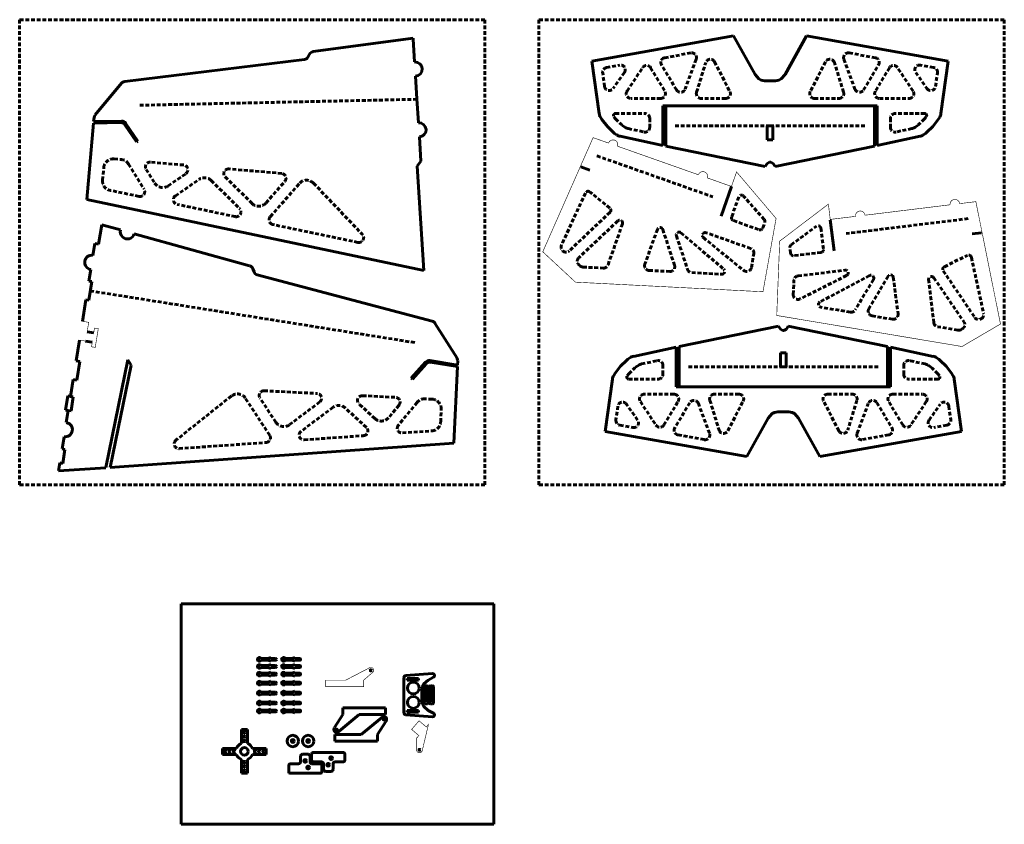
# Model space of a CAD drawing. Header units: millimetres. Extents: x 0 to 2676, y 135 to 1648.
# Tile 4 of 4: x 1639 to 2676, y 801 to 1648. Entities that reach past the tile are written whole.
import ezdxf

# ---------------------------------------------------------------- set-up
doc = ezdxf.new("R2010")
doc.units = ezdxf.units.MM
for name, pattern in [('K5LT32769', [6, 4, -2]), ('K5LT32770', [0]), ('K5LT32772', [0])]:
    doc.linetypes.add(name, pattern=pattern)
doc.layers.add('Системный слой', color=7, linetype='Continuous')

# ---------------------------------------------------------------- blocks, each defined once
blk = doc.blocks.new('U3')
at = {"color": 5, "linetype": 'K5LT32769', "lineweight": 60, "true_color": 0x0000ff}
for p, q in [((2128.9, 1648.4), (1638.9, 1648.4)), ((1638.9, 1648.4), (1638.9, 1158.4)), ((2128.9, 1158.4), (2128.9, 1648.4)), ((1638.9, 1158.4), (2128.9, 1158.4))]:
    blk.add_line(p, q, dxfattribs=at)
blk = doc.blocks.new('U4')
at = {"color": 5, "linetype": 'K5LT32769', "lineweight": 60, "true_color": 0x0000ff}
for p, q in [((2675.8, 1648.4), (2185.8, 1648.4)), ((2185.8, 1648.4), (2185.8, 1158.4)), ((2675.8, 1158.4), (2675.8, 1648.4)), ((2185.8, 1158.4), (2675.8, 1158.4))]:
    blk.add_line(p, q, dxfattribs=at)
blk = doc.blocks.new('U5')
at = {"color": 5, "linetype": 'K5LT32770', "lineweight": 60, "true_color": 0x0000ff}
for p, q in [((1809.1, 1033.3), (2138.1, 1033.3)), ((1809.1, 801), (1809.1, 1033.3)), ((2138.1, 1033.3), (2138.1, 801)), ((2138.1, 801), (1809.1, 801))]:
    blk.add_line(p, q, dxfattribs=at)
blk = doc.blocks.new('U12')
at = {"color": 5, "linetype": 'K5LT32770', "lineweight": 60, "true_color": 0x0000ff}
for p, q in [((1725.3, 1432.5), (1722.1, 1412.1)), ((1725.3, 1432.5), (1745.2, 1427)), ((1759.6, 1423), (1881.1, 1389.2)), ((1716.1, 1400.2), (1718.1, 1412.7)), ((1722.1, 1412.1), (1718.1, 1412.7)), ((1711.8, 1373.2), (1713.8, 1385.4)), ((1884.5, 1386.1), (1885.7, 1382.8)), ((1889.1, 1379.7), (2073.4, 1331)), ((1714.8, 1372.7), (1711.6, 1352.9)), ((1711.8, 1373.2), (1714.8, 1372.7)), ((1705, 1330.7), (1708.7, 1353.4)), ((1711.6, 1352.9), (1708.7, 1353.4)), ((2076.3, 1328.8), (2099.5, 1291.8)), ((1716.9, 1318.7), (1710, 1319.8)), ((1698.4, 1289.1), (1701.9, 1311)), ((1708.4, 1309.9), (1715.4, 1308.8)), ((1702.4, 1288.5), (1698.4, 1289.1)), ((1699.2, 1268.7), (1702.4, 1288.5)), ((1752.8, 1290.2), (1729.8, 1176.9)), ((1756.2, 1284.6), (1752.8, 1290.2)), ((2051.3, 1270.7), (2066.4, 1287.8)), ((2052.5, 1269.7), (2066.9, 1285.9)), ((2070.9, 1289.4), (2100, 1284.7)), ((2071.5, 1287.6), (2099.9, 1283)), ((2100.2, 1288.9), (2100, 1284.7)), ((1734.3, 1176.9), (1756.2, 1284.6)), ((2099.9, 1283), (2096.1, 1202.3)), ((1692.4, 1251.6), (1695.3, 1269.3)), ((1695.3, 1269.3), (1699.2, 1268.7)), ((1687.1, 1237.3), (1689.5, 1252.1)), ((1689.5, 1252.1), (1692.4, 1251.6)), ((1695.4, 1251.2), (1692.4, 1251.6)), ((1693, 1236.4), (1695.4, 1251.2)), ((1690.1, 1236.8), (1687.1, 1237.3)), ((1688, 1224), (1690.1, 1236.8)), ((1690.1, 1236.8), (1693, 1236.4)), ((1683.6, 1196.4), (1685.7, 1209.1)), ((1686.6, 1195.9), (1683.6, 1196.4)), ((1684.2, 1181.1), (1686.6, 1195.9)), ((2096.1, 1202.3), (1734.3, 1176.9)), ((1679.9, 1173.1), (1681.3, 1181.6)), ((1729.7, 1176.6), (1679.9, 1173.1)), ((1681.3, 1181.6), (1684.2, 1181.1))]:
    blk.add_line(p, q, dxfattribs=at)
at = {"color": 5, "linetype": 'K5LT32769', "lineweight": 60, "true_color": 0x0000ff}
for p, q in [((1713.2, 1362.8), (2055.9, 1308.2)), ((2052.5, 1269.7), (2051.3, 1270.7)), ((1896.4, 1257.6), (1952.1, 1254.8)), ((1861.9, 1252.1), (1803.5, 1205.6)), ((1902.2, 1210.8), (1876.5, 1249.8)), ((1908.7, 1224.4), (1892, 1249.9)), ((1954.9, 1245.8), (1923.1, 1221.9)), ((2000, 1252.4), (2034.7, 1250.7)), ((2057.5, 1245.4), (2037.8, 1221.3)), ((2073.4, 1248.7), (2065.8, 1249.1)), ((1969, 1240.2), (1935.2, 1214.9)), ((2004.1, 1219), (1981.7, 1239.5)), ((2013.1, 1228.3), (1996.3, 1243.7)), ((2038.4, 1242.5), (2027.6, 1229.3)), ((2082.3, 1224.8), (2082.9, 1238.2)), ((2042, 1213.2), (2073, 1215.3)), ((1806.9, 1196.7), (1898.3, 1203.1)), ((1938.6, 1205.9), (2001.1, 1210.3))]:
    blk.add_line(p, q, dxfattribs=at)
at = {"color": 5, "linetype": 'K5LT32772', "true_color": 0x0000ff, "const_width": 0.6}
for points in [[(1705, 1330.7), (1711, 1329.8)], [(1711, 1329.8), (1711.6, 1329.7), (1710, 1319.8)], [(1716.9, 1318.7), (1717.7, 1323.6), (1721.7, 1323), (1718.5, 1303.3), (1714.6, 1303.9), (1715.4, 1308.8)], [(1708.4, 1309.9), (1701.9, 1311)]]:
    blk.add_lwpolyline(points, dxfattribs=at)
at = {"color": 5, "linetype": 'K5LT32770', "lineweight": 60, "true_color": 0x0000ff}
for centre, radius, start, end in [((1752.4, 1425), 7.5, 164.4585, 344.4585), ((1714.9, 1392.8), 7.5, 80.9466, 260.9466), ((1879.8, 1384.4), 5, 20.0012, 74.4585), ((1890.4, 1384.5), 5, 200.0012, 255.2025), ((2072.1, 1326.2), 5, 32.0014, 75.2025), ((2070.2, 1284.4), 5, 80.9466, 138.3726), ((2070.7, 1282.6), 5, 80.9466, 138.3726), ((2095.2, 1289.2), 5, 357.2868, 32.0014), ((1686.9, 1216.6), 7.5, 260.9466, 80.9466)]:
    blk.add_arc(centre, radius, start, end, dxfattribs=at)
at = {"color": 5, "linetype": 'K5LT32769', "lineweight": 60, "true_color": 0x0000ff}
for centre, radius, start, end in [((1896.1, 1252.6), 5, 87.1222, 213.3657), ((1951.9, 1249.8), 5, 306.8852, 87.1222), ((1868.2, 1244.3), 10, 33.3657, 128.5276), ((1999.7, 1247.4), 5, 87.1222, 227.3593), ((2034.5, 1245.7), 5, 320.6725, 87.1222), ((2065.3, 1239.1), 10, 87.1222, 140.6725), ((2072.9, 1238.7), 10, 357.2868, 87.1222), ((1975, 1232.2), 10, 47.3593, 126.8852), ((1917.1, 1229.9), 10, 213.3657, 306.8852), ((2019.8, 1235.7), 10, 227.3593, 320.6725), ((2072.3, 1225.3), 10, 274.0159, 357.2868), ((1938.2, 1210.9), 5, 126.8852, 274.0159), ((2000.7, 1215.3), 5, 274.0159, 47.3593), ((2041.6, 1218.1), 5, 140.6725, 274.0159), ((1806.6, 1201.6), 5, 128.5276, 274.0159), ((1898, 1208.1), 5, 274.0159, 33.3657)]:
    blk.add_arc(centre, radius, start, end, dxfattribs=at)
blk = doc.blocks.new('U13')
at = {"color": 5, "linetype": 'K5LT32770', "lineweight": 60, "true_color": 0x0000ff}
for p, q in [((2053.2, 1629), (1947.9, 1614.8)), ((2053.2, 1629), (2053.3, 1627.8)), ((2053.3, 1627.8), (2054.8, 1603.9)), ((1944.2, 1612.2), (1942.5, 1609.1)), ((1938.7, 1606.4), (1749.5, 1583.3)), ((2055.8, 1588.9), (2057.3, 1565)), ((1746.3, 1581.5), (1718.4, 1548.1)), ((2057.3, 1565), (2058.9, 1539.8)), ((1717.2, 1545.3), (1716.8, 1541.1)), ((1716.7, 1539.4), (1709.5, 1458.9)), ((1745.5, 1540), (1716.7, 1539.4)), ((1746.3, 1541.7), (1716.8, 1541.1)), ((1761.9, 1519.7), (1749.8, 1537.8)), ((1763.2, 1520.5), (1750.5, 1539.5)), ((2059.9, 1524.9), (2061.5, 1499.3)), ((1761.9, 1519.7), (1763.2, 1520.5)), ((2057.4, 1494.1), (2061.5, 1499.3)), ((2064.5, 1384.4), (2057.4, 1494.1)), ((1709.5, 1458.9), (2064.5, 1384.4))]:
    blk.add_line(p, q, dxfattribs=at)
at = {"color": 5, "linetype": 'K5LT32769', "lineweight": 60, "true_color": 0x0000ff}
for p, q in [((2057.3, 1564.6), (1763.8, 1558.3)), ((1738.3, 1501.8), (1745.9, 1501.1)), ((1753.6, 1496.4), (1769.9, 1469.8)), ((1811.5, 1495.4), (1776.9, 1498.4)), ((1726.3, 1479.3), (1727.5, 1492.7)), ((1772.2, 1490.8), (1781.1, 1476.3)), ((1795.3, 1473.4), (1814, 1486.3)), ((1914.9, 1486.5), (1859.3, 1491.3)), ((1802.9, 1462.9), (1827.9, 1480.2)), ((1840.6, 1479.1), (1870.6, 1449.5)), ((1855.3, 1482.8), (1883.6, 1454.8)), ((1898.2, 1455.3), (1918.2, 1478.2)), ((1902.8, 1440.9), (1933.5, 1476)), ((1948.3, 1476.3), (1999.8, 1422.3)), ((1764.6, 1462.3), (1734.2, 1468.7)), ((1866, 1441), (1804.7, 1453.9)), ((1995.2, 1413.9), (1905.5, 1432.7))]:
    blk.add_line(p, q, dxfattribs=at)
at = {"color": 5, "linetype": 'K5LT32770', "lineweight": 60, "true_color": 0x0000ff}
for centre, radius, start, end in [((1938.1, 1611.4), 5, 276.9675, 332.1687), ((1948.6, 1609.8), 5, 97.7114, 152.1687), ((2055.3, 1596.4), 7.5, 273.6808, 93.6808), ((1750.1, 1578.3), 5, 96.9675, 140.1685), ((1722.2, 1544.8), 5, 140.1685, 174.8831), ((1745.6, 1535), 5, 33.7974, 91.2233), ((1746.4, 1536.7), 5, 33.7974, 91.2233), ((2059.4, 1532.4), 7.5, 273.6808, 93.6808)]:
    blk.add_arc(centre, radius, start, end, dxfattribs=at)
at = {"color": 5, "linetype": 'K5LT32769', "lineweight": 60, "true_color": 0x0000ff}
for centre, radius, start, end in [((1737.4, 1491.8), 10, 85.0477, 174.8831), ((1745.1, 1491.2), 10, 31.4974, 85.0477), ((1776.4, 1493.5), 5, 85.0477, 211.4974), ((1811.1, 1490.5), 5, 304.8106, 85.0477), ((1858.8, 1486.3), 5, 85.0477, 225.2848), ((1914.4, 1481.5), 5, 318.8042, 85.0477), ((1736.2, 1478.4), 10, 174.8831, 258.154), ((1789.6, 1481.6), 10, 211.4974, 304.8106), ((1833.6, 1472), 10, 45.2848, 124.8106), ((1941, 1469.4), 10, 43.6424, 138.8042), ((1765.6, 1467.2), 5, 258.154, 31.4974), ((1805.7, 1458.8), 5, 124.8106, 258.154), ((1890.6, 1461.9), 10, 225.2848, 318.8042), ((1867, 1445.9), 5, 258.154, 45.2848), ((1906.5, 1437.6), 5, 138.8042, 258.154), ((1996.2, 1418.8), 5, 258.154, 43.6424)]:
    blk.add_arc(centre, radius, start, end, dxfattribs=at)
blk = doc.blocks.new('U22')
at = {"color": 5, "linetype": 'K5LT32770', "lineweight": 60, "true_color": 0x0000ff}
for p, q in [((2390.6, 1631.3), (2241.5, 1604.6)), ((2413.3, 1590.6), (2390.6, 1631.3)), ((2445, 1590.6), (2467.7, 1631.3)), ((2467.7, 1631.3), (2616.8, 1604.6)), ((2241.5, 1604.6), (2249.2, 1549.6)), ((2616.8, 1604.6), (2609.1, 1549.6)), ((2417.3, 1586), (2413.3, 1590.6)), ((2441, 1586), (2445, 1590.6)), ((2419.8, 1584.9), (2417.3, 1586)), ((2423.3, 1584), (2419.8, 1584.9)), ((2429.1, 1584), (2423.3, 1584)), ((2429.1, 1584), (2435, 1584)), ((2435, 1584), (2438.4, 1584.9)), ((2438.4, 1584.9), (2441, 1586)), ((2316.3, 1557.6), (2316.3, 1516)), ((2316.3, 1557.6), (2319.3, 1557.6)), ((2319.3, 1557.6), (2429.1, 1557.6)), ((2319.3, 1557.6), (2319.3, 1515.4)), ((2539, 1557.6), (2429.1, 1557.6)), ((2539, 1557.6), (2539, 1515.4)), ((2539, 1557.6), (2542, 1557.6)), ((2542, 1557.6), (2542, 1516)), ((2250.5, 1545.8), (2252.1, 1543.3)), ((2607.8, 1545.8), (2606.2, 1543.3)), ((2252.1, 1543.3), (2257.8, 1536.1)), ((2257.8, 1536.1), (2264, 1529.9)), ((2426.1, 1536.8), (2426.1, 1521.8)), ((2432.1, 1536.8), (2432.1, 1521.8)), ((2600.5, 1536.1), (2594.2, 1529.9)), ((2606.2, 1543.3), (2600.5, 1536.1)), ((2265.5, 1528.7), (2267.6, 1527.2)), ((2271.2, 1525.6), (2316.3, 1516)), ((2587.1, 1525.6), (2542, 1516)), ((2592.8, 1528.7), (2590.6, 1527.2)), ((2319.3, 1515.4), (2423.9, 1493.9)), ((2429.1, 1521.8), (2426.1, 1521.8)), ((2429.1, 1521.8), (2432.1, 1521.8)), ((2539, 1515.4), (2434.4, 1493.9)), ((2423.9, 1493.9), (2426, 1497)), ((2426, 1497), (2428.5, 1498.5)), ((2428.5, 1498.5), (2429.1, 1498.5)), ((2429.8, 1498.5), (2429.1, 1498.5)), ((2432.3, 1497), (2429.8, 1498.5)), ((2434.4, 1493.9), (2432.3, 1497))]:
    blk.add_line(p, q, dxfattribs=at)
at = {"color": 5, "linetype": 'K5LT32769', "lineweight": 60, "true_color": 0x0000ff}
for p, q in [((2318.2, 1608.4), (2345.8, 1613.4)), ((2540.1, 1608.4), (2512.5, 1613.4)), ((2257, 1598.1), (2270.8, 1600.6)), ((2278.6, 1573.3), (2295, 1598)), ((2303.4, 1597.8), (2318.3, 1573.1)), ((2330.7, 1574.4), (2314.8, 1600.9)), ((2351.4, 1606.7), (2339.7, 1575.3)), ((2351.8, 1572), (2361.4, 1603.3)), ((2370.7, 1604.1), (2386.8, 1572.8)), ((2487.6, 1604.1), (2471.5, 1572.8)), ((2506.5, 1572), (2496.9, 1603.3)), ((2506.9, 1606.7), (2518.6, 1575.3)), ((2527.6, 1574.4), (2543.5, 1600.9)), ((2554.9, 1597.8), (2540, 1573.1)), ((2579.7, 1573.3), (2563.3, 1598)), ((2601.3, 1598.1), (2587.5, 1600.6)), ((2254.9, 1578.1), (2252.9, 1592.5)), ((2275.7, 1592.8), (2263.9, 1575.9)), ((2582.6, 1592.8), (2594.4, 1575.9)), ((2603.4, 1578.1), (2605.4, 1592.5)), ((2314, 1565.5), (2282.7, 1565.5)), ((2382.4, 1565.5), (2356.5, 1565.5)), ((2475.9, 1565.5), (2501.8, 1565.5)), ((2544.3, 1565.5), (2575.6, 1565.5)), ((2264.6, 1546.3), (2266.4, 1544.1)), ((2266.2, 1549.6), (2297.4, 1549.6)), ((2592.1, 1549.6), (2560.9, 1549.6)), ((2593.6, 1546.3), (2591.9, 1544.1)), ((2266.4, 1544.1), (2272.6, 1537.9)), ((2274.1, 1536.7), (2276.2, 1535.2)), ((2302.4, 1544.6), (2302.4, 1535)), ((2429.1, 1536.8), (2329.1, 1536.8)), ((2429.1, 1536.8), (2529.1, 1536.8)), ((2555.9, 1544.6), (2555.9, 1535)), ((2584.2, 1536.7), (2582, 1535.2)), ((2591.9, 1544.1), (2585.6, 1537.9)), ((2279.8, 1533.7), (2296.3, 1530.2)), ((2578.5, 1533.7), (2562, 1530.2))]:
    blk.add_line(p, q, dxfattribs=at)
for centre, radius, start, end in [((2319.1, 1603.5), 5, 100.2318, 211.0181), ((2346.7, 1608.5), 5, 339.6884, 100.2318), ((2511.6, 1608.5), 5, 79.7682, 200.3116), ((2539.2, 1603.5), 5, 328.9819, 79.7682), ((2257.8, 1593.2), 5, 100.2142, 187.8085), ((2271.7, 1595.7), 5, 324.8834, 100.2142), ((2299.2, 1595.3), 5, 30.9433, 146.4028), ((2366.2, 1601.8), 5, 27.3427, 162.8121), ((2492.1, 1601.8), 5, 17.1879, 152.6573), ((2559.1, 1595.3), 5, 33.5972, 149.0567), ((2586.6, 1595.7), 5, 79.7858, 215.1166), ((2600.5, 1593.2), 5, 352.1915, 79.7858), ((2259.8, 1578.8), 5, 187.8085, 324.8834), ((2598.5, 1578.8), 5, 215.1166, 352.1915), ((2282.7, 1570.5), 5, 146.4028, 270), ((2314, 1570.5), 5, 270, 30.9433), ((2335, 1577), 5, 211.0181, 339.6884), ((2356.5, 1570.5), 5, 162.8121, 270), ((2382.4, 1570.5), 5, 270, 27.3427), ((2475.9, 1570.5), 5, 152.6573, 270), ((2501.8, 1570.5), 5, 270, 17.1879), ((2523.3, 1577), 5, 200.3116, 328.9819), ((2544.3, 1570.5), 5, 149.0567, 270), ((2575.6, 1570.5), 5, 270, 33.5972), ((2266.2, 1547.6), 2, 90, 218.6598), ((2297.4, 1544.6), 5, 0, 90), ((2560.9, 1544.6), 5, 90, 180), ((2592.1, 1547.6), 2, 321.3402, 90), ((2279.7, 1545), 10, 225, 235.4915), ((2281.9, 1543.5), 10, 235.4915, 257.953), ((2297.4, 1535), 5, 257.953, 0), ((2560.9, 1535), 5, 180, 282.047), ((2576.4, 1543.5), 10, 282.047, 304.5085), ((2578.6, 1545), 10, 304.5085, 315)]:
    blk.add_arc(centre, radius, start, end, dxfattribs=at)
at = {"color": 5, "linetype": 'K5LT32770', "lineweight": 60, "true_color": 0x0000ff}
for centre, start, end in [((2259.1, 1551), 188.0091, 210.9637), ((2599.2, 1551), 329.0363, 351.9909), ((2271.1, 1536.9), 225, 235.4915), ((2273.3, 1535.4), 235.4915, 257.953), ((2585, 1535.4), 282.047, 304.5085), ((2587.2, 1536.9), 304.5085, 315)]:
    blk.add_arc(centre, 10, start, end, dxfattribs=at)
blk = doc.blocks.new('U23')
at = {"color": 5, "linetype": 'K5LT32770', "lineweight": 60, "true_color": 0x0000ff}
for p, q in [((2333.3, 1304.1), (2437.9, 1325.5)), ((2437.9, 1325.5), (2440, 1322.5)), ((2440, 1322.5), (2442.5, 1321)), ((2442.5, 1321), (2443.1, 1321)), ((2443.8, 1321), (2443.1, 1321)), ((2446.3, 1322.5), (2443.8, 1321)), ((2448.4, 1325.5), (2446.3, 1322.5)), ((2553, 1304.1), (2448.4, 1325.5)), ((2285.2, 1293.8), (2330.3, 1303.5)), ((2330.3, 1261.9), (2330.3, 1303.5)), ((2333.3, 1261.9), (2333.3, 1304.1)), ((2440.1, 1282.7), (2440.1, 1297.7)), ((2443.1, 1297.7), (2440.1, 1297.7)), ((2443.1, 1297.7), (2446.1, 1297.7)), ((2446.1, 1282.7), (2446.1, 1297.7)), ((2553, 1261.9), (2553, 1304.1)), ((2556, 1261.9), (2556, 1303.5)), ((2601.1, 1293.8), (2556, 1303.5)), ((2271.8, 1283.4), (2278, 1289.6)), ((2279.5, 1290.8), (2281.6, 1292.3)), ((2606.8, 1290.8), (2604.6, 1292.3)), ((2614.5, 1283.4), (2608.2, 1289.6)), ((2264.5, 1273.7), (2266.1, 1276.2)), ((2266.1, 1276.2), (2271.8, 1283.4)), ((2620.2, 1276.2), (2614.5, 1283.4)), ((2621.8, 1273.7), (2620.2, 1276.2)), ((2255.5, 1214.8), (2263.2, 1269.9)), ((2630.8, 1214.8), (2623.1, 1269.9)), ((2330.3, 1261.9), (2333.3, 1261.9)), ((2333.3, 1261.9), (2443.1, 1261.9)), ((2553, 1261.9), (2443.1, 1261.9)), ((2553, 1261.9), (2556, 1261.9)), ((2433.8, 1234.6), (2431.3, 1233.5)), ((2437.3, 1235.5), (2433.8, 1234.6)), ((2443.1, 1235.5), (2437.3, 1235.5)), ((2443.1, 1235.5), (2449, 1235.5)), ((2449, 1235.5), (2452.4, 1234.6)), ((2452.4, 1234.6), (2455, 1233.5)), ((2427.3, 1228.9), (2404.6, 1188.2)), ((2431.3, 1233.5), (2427.3, 1228.9)), ((2455, 1233.5), (2459, 1228.9)), ((2459, 1228.9), (2481.7, 1188.2)), ((2404.6, 1188.2), (2255.5, 1214.8)), ((2481.7, 1188.2), (2630.8, 1214.8))]:
    blk.add_line(p, q, dxfattribs=at)
at = {"color": 5, "linetype": 'K5LT32769', "lineweight": 60, "true_color": 0x0000ff}
for p, q in [((2293.8, 1285.8), (2310.3, 1289.3)), ((2592.5, 1285.8), (2576, 1289.3)), ((2280.4, 1275.4), (2286.6, 1281.6)), ((2288.1, 1282.8), (2290.2, 1284.3)), ((2316.4, 1274.9), (2316.4, 1284.4)), ((2443.1, 1282.7), (2343.1, 1282.7)), ((2443.1, 1282.7), (2543.1, 1282.7)), ((2569.9, 1274.9), (2569.9, 1284.4)), ((2598.2, 1282.8), (2596, 1284.3)), ((2605.9, 1275.4), (2599.6, 1281.6)), ((2278.6, 1273.2), (2280.4, 1275.4)), ((2280.2, 1269.9), (2311.4, 1269.9)), ((2606.1, 1269.9), (2574.9, 1269.9)), ((2607.6, 1273.2), (2605.9, 1275.4)), ((2292.6, 1246.2), (2309, 1221.4)), ((2328, 1254), (2296.7, 1254)), ((2317.4, 1221.6), (2332.3, 1246.4)), ((2344.7, 1245), (2328.8, 1218.6)), ((2365.8, 1247.5), (2375.4, 1216.2)), ((2396.4, 1254), (2370.5, 1254)), ((2384.7, 1215.4), (2400.8, 1246.7)), ((2501.6, 1215.4), (2485.5, 1246.7)), ((2489.9, 1254), (2515.8, 1254)), ((2520.5, 1247.5), (2510.9, 1216.2)), ((2541.6, 1245), (2557.5, 1218.6)), ((2568.9, 1221.6), (2554, 1246.4)), ((2558.3, 1254), (2589.6, 1254)), ((2593.7, 1246.2), (2577.3, 1221.4)), ((2268.9, 1241.4), (2266.9, 1227)), ((2289.7, 1226.7), (2277.9, 1243.5)), ((2365.4, 1212.8), (2353.7, 1244.2)), ((2520.9, 1212.8), (2532.6, 1244.2)), ((2596.6, 1226.7), (2608.4, 1243.5)), ((2617.4, 1241.4), (2619.4, 1227)), ((2271, 1221.4), (2284.8, 1218.9)), ((2615.3, 1221.4), (2601.5, 1218.9)), ((2332.2, 1211.1), (2359.8, 1206.1)), ((2554.1, 1211.1), (2526.5, 1206.1))]:
    blk.add_line(p, q, dxfattribs=at)
at = {"color": 5, "linetype": 'K5LT32770', "lineweight": 60, "true_color": 0x0000ff}
for centre, start, end in [((2285.1, 1282.5), 124.5085, 135), ((2287.3, 1284.1), 102.047, 124.5085), ((2599, 1284.1), 55.4915, 77.953), ((2601.2, 1282.5), 45, 55.4915), ((2273.1, 1268.5), 149.0363, 171.9909), ((2613.2, 1268.5), 8.0091, 30.9637)]:
    blk.add_arc(centre, 10, start, end, dxfattribs=at)
at = {"color": 5, "linetype": 'K5LT32769', "lineweight": 60, "true_color": 0x0000ff}
for centre, radius, start, end in [((2295.9, 1276), 10, 102.047, 124.5085), ((2311.4, 1284.4), 5, 0, 102.047), ((2574.9, 1284.4), 5, 77.953, 180), ((2590.4, 1276), 10, 55.4915, 77.953), ((2293.7, 1274.5), 10, 124.5085, 135), ((2592.6, 1274.5), 10, 45, 55.4915), ((2280.2, 1271.9), 2, 141.3402, 270), ((2311.4, 1274.9), 5, 270, 0), ((2574.9, 1274.9), 5, 180, 270), ((2606.1, 1271.9), 2, 270, 38.6598), ((2273.8, 1240.7), 5, 35.1166, 172.1915), ((2296.7, 1249), 5, 90, 213.5972), ((2328, 1249), 5, 329.0567, 90), ((2349, 1242.5), 5, 20.3116, 148.9819), ((2370.5, 1249), 5, 90, 197.1879), ((2396.4, 1249), 5, 332.6573, 90), ((2489.9, 1249), 5, 90, 207.3427), ((2515.8, 1249), 5, 342.8121, 90), ((2537.3, 1242.5), 5, 31.0181, 159.6884), ((2558.3, 1249), 5, 90, 210.9433), ((2589.6, 1249), 5, 326.4028, 90), ((2612.5, 1240.7), 5, 7.8085, 144.8834), ((2271.8, 1226.3), 5, 172.1915, 259.7858), ((2285.7, 1223.8), 5, 259.7858, 35.1166), ((2600.6, 1223.8), 5, 144.8834, 280.2142), ((2614.5, 1226.3), 5, 280.2142, 7.8085), ((2313.2, 1224.2), 5, 213.5972, 329.0567), ((2333.1, 1216), 5, 148.9819, 259.7682), ((2380.2, 1217.7), 5, 197.1879, 332.6573), ((2506.1, 1217.7), 5, 207.3427, 342.8121), ((2553.2, 1216), 5, 280.2318, 31.0181), ((2573.1, 1224.2), 5, 210.9433, 326.4028), ((2360.7, 1211), 5, 259.7682, 20.3116), ((2525.6, 1211), 5, 159.6884, 280.2318)]:
    blk.add_arc(centre, radius, start, end, dxfattribs=at)
blk = doc.blocks.new('U24')
at = {"color": 5, "linetype": 'K5LT32769', "lineweight": 60, "true_color": 0x0000ff}
for p, q in [((2246.9, 1505), (2369, 1461.9)), ((2234.7, 1465.9), (2209.4, 1410.9)), ((2260.4, 1450.1), (2239.3, 1467)), ((2423, 1437.9), (2401.2, 1462.7)), ((2396.1, 1461.7), (2388.7, 1440.6)), ((2260.6, 1445.6), (2217.7, 1405)), ((2268.8, 1436.5), (2227.7, 1397.7)), ((2258.5, 1390.2), (2273.7, 1433.3)), ((2390.6, 1436.8), (2417.7, 1427.2)), ((2421.6, 1429.1), (2423.6, 1435)), ((2310.5, 1427.6), (2297.3, 1391)), ((2316.2, 1427.5), (2328.5, 1389.8)), ((2330.5, 1420.8), (2342.3, 1385.5)), ((2335.3, 1424), (2380.4, 1385.7)), ((2408.7, 1407.5), (2361.8, 1424)), ((2358.9, 1418.9), (2401.4, 1384.3)), ((2210.7, 1405.1), (2211, 1404.8)), ((2409.5, 1387.3), (2412, 1401.9)), ((2227.8, 1390.3), (2229.1, 1389.1)), ((2232.1, 1387.9), (2253.5, 1386.8)), ((2301.7, 1384.4), (2323.5, 1383.2)), ((2346.8, 1382), (2378.3, 1380.4))]:
    blk.add_line(p, q, dxfattribs=at)
at = {"color": 5, "linetype": 'K5LT32770', "lineweight": 60, "true_color": 0x0000ff}
for p, q in [((2229.8, 1493.5), (2239.2, 1490.1)), ((2377.5, 1441.4), (2388.5, 1472.6))]:
    blk.add_line(p, q, dxfattribs=at)
at = {"color": 5, "linetype": 'K5LT32772', "true_color": 0x0000ff, "const_width": 0.6}
blk.add_lwpolyline([(2435.5, 1439.1), (2393.9, 1488.1), (2388.5, 1472.8), (2363.1, 1481.8, 1), (2353.7, 1485.1), (2268.5, 1515.2, 1.005164), (2259.1, 1518.5), (2242.8, 1524.2), (2189.8, 1404), (2224.2, 1372), (2421.7, 1361.9)], format="xyb", close=True, dxfattribs=at)
at = {"color": 5, "linetype": 'K5LT32769', "lineweight": 60, "true_color": 0x0000ff}
for centre, radius, start, end in [((2237.4, 1464.7), 3, 51.3626, 155.3057), ((2399, 1460.7), 3, 41.4626, 160.5856), ((2258.6, 1447.8), 3, 313.4353, 51.3626), ((2270.9, 1434.3), 3, 340.5856, 133.2902), ((2391.6, 1439.6), 3, 160.5856, 250.5856), ((2420.8, 1436), 3, 340.5856, 41.4626), ((2313.3, 1426.6), 3, 18.0973, 160.1131), ((2333.4, 1421.8), 3, 49.6073, 198.4128), ((2360.8, 1421.2), 3, 70.5856, 230.8627), ((2418.7, 1430.1), 3, 250.5856, 340.5856), ((2214, 1408.9), 5, 155.7729, 229.1371), ((2214.3, 1408.6), 5, 229.1371, 313.4353), ((2407.1, 1402.8), 5, 350.2768, 70.5856), ((2231.1, 1394), 5, 133.2902, 229.1371), ((2253.8, 1391.8), 5, 267.0588, 340.5856), ((2302, 1389.3), 5, 160.1131, 267.0588), ((2323.8, 1388.2), 5, 267.0588, 18.0973), ((2232.4, 1392.9), 5, 229.1371, 267.0588), ((2347, 1387), 5, 198.4128, 267.0588), ((2378.4, 1383.4), 3, 267.0588, 49.6073), ((2404.6, 1388.2), 5, 230.8627, 350.2768)]:
    blk.add_arc(centre, radius, start, end, dxfattribs=at)
blk = doc.blocks.new('U25')
at = {"color": 5, "linetype": 'K5LT32770', "lineweight": 60, "true_color": 0x0000ff}
for p, q in [((2496.6, 1405), (2492.6, 1437.8)), ((2652, 1424), (2642, 1422.8))]:
    blk.add_line(p, q, dxfattribs=at)
at = {"color": 5, "linetype": 'K5LT32769', "lineweight": 60, "true_color": 0x0000ff}
for p, q in [((2637.8, 1438.9), (2509.2, 1423.2)), ((2451.3, 1411.4), (2477.9, 1430.8)), ((2482.7, 1428.8), (2485.4, 1406.7)), ((2450.8, 1402.5), (2450.1, 1408.6)), ((2482.8, 1403.3), (2454.2, 1399.8)), ((2612.7, 1388.3), (2637, 1400.2)), ((2641.2, 1398.1), (2654.1, 1338.9)), ((2458.7, 1378.6), (2508.1, 1384.6)), ((2611.6, 1383.9), (2644.7, 1334.9)), ((2453.6, 1359.1), (2454.3, 1373.9)), ((2509.8, 1379), (2460.9, 1354.4)), ((2534, 1378.9), (2481.7, 1351.2)), ((2538, 1374.7), (2518.8, 1342.8)), ((2553.4, 1378.2), (2533.2, 1344)), ((2558.9, 1377.1), (2564, 1338.5)), ((2601.6, 1329.3), (2596.1, 1374.7)), ((2601.6, 1376.7), (2633.4, 1330)), ((2513.7, 1340.4), (2482.6, 1345.6)), ((2558.2, 1332.9), (2536.7, 1336.5)), ((2651.6, 1333.5), (2651.2, 1333.3)), ((2626.9, 1321.4), (2605.8, 1325)), ((2631.6, 1322.8), (2630.1, 1321.9))]:
    blk.add_line(p, q, dxfattribs=at)
at = {"color": 5, "linetype": 'K5LT32772', "true_color": 0x0000ff, "const_width": 0.6}
blk.add_lwpolyline([(2439.3, 1415.2), (2490.6, 1454.2), (2492.5, 1438.1), (2519.2, 1441.3, -1), (2529.2, 1442.5), (2618.8, 1453.5, -1.005164), (2628.8, 1454.7), (2645.9, 1456.8), (2671.8, 1327.9), (2631.3, 1304.2), (2436.2, 1336.9)], format="xyb", close=True, dxfattribs=at)
at = {"color": 5, "linetype": 'K5LT32769', "lineweight": 60, "true_color": 0x0000ff}
for centre, radius, start, end in [((2479.7, 1428.4), 3, 6.9554, 126.0783), ((2453.1, 1409), 3, 126.0783, 186.9554), ((2453.8, 1402.8), 3, 186.9554, 276.9554), ((2482.4, 1406.3), 3, 276.9554, 6.9554), ((2638.3, 1397.5), 3, 12.2352, 116.1784), ((2508.5, 1381.7), 3, 296.6782, 96.9554), ((2535.4, 1376.3), 3, 329.1281, 117.9337), ((2556, 1376.7), 3, 7.4279, 149.4436), ((2614, 1385.6), 3, 116.1784, 214.1057), ((2459.3, 1373.7), 5, 96.9554, 177.2641), ((2599.1, 1375), 3, 34.2507, 186.9554), ((2458.6, 1358.8), 5, 177.2641, 296.6782), ((2483.1, 1348.6), 3, 117.9337, 260.4821), ((2514.6, 1345.3), 5, 260.4821, 329.1281), ((2537.5, 1341.5), 5, 149.4436, 260.4821), ((2559, 1337.9), 5, 260.4821, 7.4279), ((2649.2, 1337.9), 5, 298.4038, 11.768), ((2606.6, 1329.9), 5, 186.9554, 260.4821), ((2629.3, 1327.2), 5, 298.4038, 34.2507), ((2648.8, 1337.7), 5, 214.1057, 298.4038), ((2627.8, 1326.3), 5, 260.4821, 298.4038)]:
    blk.add_arc(centre, radius, start, end, dxfattribs=at)
blk = doc.blocks.new('U42')
at = {"color": 5, "linetype": 'K5LT32770', "lineweight": 60, "true_color": 0x0000ff}
for p, q in [((2024.3, 923.5), (1979.3, 923.5)), ((1979.3, 923.5), (1979.3, 916.7)), ((2024.3, 916.7), (2024.3, 923.5)), ((1979.3, 916.7), (1970.6, 902.8)), ((1975.4, 899.1), (1996.6, 916.7)), ((1996.6, 916.7), (2024.3, 916.7))]:
    blk.add_line(p, q, dxfattribs=at)
blk.add_circle((1972.8, 900.7), 0.6, dxfattribs=at)
blk.add_arc((1972.8, 900.7), 3, 137.6786, 328.0494, dxfattribs=at)
blk = doc.blocks.new('U43')
at = {"color": 5, "linetype": 'K5LT32770', "lineweight": 60, "true_color": 0x0000ff}
for p, q in [((2019.8, 913), (1998.6, 895.5)), ((2015.9, 895.5), (2024.6, 909.4)), ((1998.6, 895.5), (1970.9, 895.5)), ((1970.9, 895.5), (1970.9, 888.7)), ((2015.9, 888.7), (2015.9, 895.5)), ((1970.9, 888.7), (2015.9, 888.7))]:
    blk.add_line(p, q, dxfattribs=at)
blk.add_circle((2022.4, 911.5), 0.6, dxfattribs=at)
blk.add_arc((2022.4, 911.5), 3, 317.6786, 148.0494, dxfattribs=at)
blk = doc.blocks.new('U44')
at = {"color": 5, "linetype": 'K5LT32770', "lineweight": 60, "true_color": 0x0000ff}
for p, q in [((2043.6, 955.7), (2043.6, 936.9)), ((2045.5, 957.7), (2073.7, 959.7)), ((2047, 954.6), (2059, 954.6)), ((2047, 954.6), (2047, 952.9)), ((2059, 954.6), (2059, 952.9)), ((2069.1, 952.8), (2074.8, 956)), ((2047, 952.9), (2059, 952.9)), ((2062.5, 942.8), (2063.3, 946.2)), ((2063.3, 946.2), (2064.5, 948.8)), ((2064.5, 948.8), (2069.1, 952.8)), ((2043.6, 918.2), (2043.6, 936.9)), ((2062.5, 936.9), (2062.5, 942.8)), ((2062.5, 936.9), (2062.5, 931.1)), ((2062.5, 931.1), (2063.3, 927.6)), ((2063.3, 927.6), (2064.5, 925)), ((2064.5, 925), (2069.1, 921)), ((2045.5, 916.2), (2073.7, 914.1)), ((2047, 920.9), (2059, 920.9)), ((2047, 919.2), (2047, 920.9)), ((2047, 919.2), (2059, 919.2)), ((2059, 919.2), (2059, 920.9)), ((2069.1, 921), (2074.8, 917.9))]:
    blk.add_line(p, q, dxfattribs=at)
for centre in [(2053.5, 944.5), (2053.5, 929.3)]:
    blk.add_circle(centre, 6.24, dxfattribs=at)
for centre, start, end in [((2045.6, 955.7), 94.2106, 180), ((2073.8, 957.7), 299.0889, 94.2106), ((2045.6, 918.2), 180, 265.7894), ((2073.8, 916.1), 265.7894, 60.9111)]:
    blk.add_arc(centre, 2, start, end, dxfattribs=at)
blk = doc.blocks.new('U45')
at = {"color": 5, "linetype": 'K5LT32770', "lineweight": 60, "true_color": 0x0000ff}
for p, q in [((2064.9, 945.9), (2064.9, 929)), ((2068, 946.9), (2065.9, 946.9)), ((2069, 929), (2069, 945.9)), ((2066.1, 931.5), (2066.1, 943.5)), ((2067.8, 943.5), (2066.1, 943.5)), ((2067.8, 931.5), (2067.8, 943.5)), ((2065.9, 928), (2068, 928)), ((2067.8, 931.5), (2066.1, 931.5))]:
    blk.add_line(p, q, dxfattribs=at)
for centre, start, end in [((2065.9, 945.9), 90, 180), ((2068, 945.9), 0, 90), ((2065.9, 929), 180, 270), ((2068, 929), 270, 0)]:
    blk.add_arc(centre, 1, start, end, dxfattribs=at)
blk = doc.blocks.new('U46')
at = {"color": 5, "linetype": 'K5LT32770', "lineweight": 60, "true_color": 0x0000ff}
for p, q in [((2070.7, 945.9), (2070.7, 929)), ((2073.8, 946.9), (2071.7, 946.9)), ((2074.8, 929), (2074.8, 945.9)), ((2071.9, 931.5), (2071.9, 943.5)), ((2073.6, 943.5), (2071.9, 943.5)), ((2073.6, 931.5), (2073.6, 943.5)), ((2071.7, 928), (2073.8, 928)), ((2073.6, 931.5), (2071.9, 931.5))]:
    blk.add_line(p, q, dxfattribs=at)
for centre, start, end in [((2071.7, 945.9), 90, 180), ((2073.8, 945.9), 0, 90), ((2071.7, 929), 180, 270), ((2073.8, 929), 270, 0)]:
    blk.add_arc(centre, 1, start, end, dxfattribs=at)
blk = doc.blocks.new('U48')
at = {"layer": 'Системный слой', "color": 5, "linetype": 'K5LT32770', "lineweight": 60, "true_color": 0x0000ff}
blk.add_circle((2060, 879.4), 0.6, dxfattribs=at)
blk = doc.blocks.new('U47')
at = {"color": 5, "linetype": 'K5LT32772', "true_color": 0x0000ff, "const_width": 0.6}
blk.add_lwpolyline([(2051.7, 900.9), (2059.3, 894.4), (2057, 891.8), (2057, 880.1, 1.014938), (2062.9, 878.7), (2069.4, 906.1), (2067.1, 903.5), (2059.5, 910)], format="xyb", close=True, dxfattribs=at)
at = {"layer": 'Системный слой'}
blk.add_blockref('U48', (0, 0), dxfattribs=at)
blk = doc.blocks.new('U50')
at = {"layer": 'Системный слой', "color": 5, "linetype": 'K5LT32770', "lineweight": 60, "true_color": 0x0000ff}
blk.add_circle((2008.7, 963.1), 0.6, dxfattribs=at)
blk = doc.blocks.new('U49')
at = {"color": 5, "linetype": 'K5LT32772', "true_color": 0x0000ff, "const_width": 0.6}
blk.add_lwpolyline([(2001.2, 946), (1961.2, 946), (1961.2, 952.8), (1982.3, 952.8), (2007.3, 965.8, -1.014938), (2010.1, 960.5), (2001.2, 952.8)], format="xyb", close=True, dxfattribs=at)
at = {"layer": 'Системный слой'}
blk.add_blockref('U50', (0, 0), dxfattribs=at)

msp = doc.modelspace()

# ---------------------------------------------------------------- linework, layer by layer
at = {"color": 5, "linetype": 'K5LT32770', "lineweight": 60, "true_color": 0x0000ff}
for p, q in [((1893.1, 975.7), (1900.2, 975.7)), ((1900.2, 975.7), (1903.3, 976.7)), ((1903.3, 975.7), (1903.3, 976.7)), ((1903.3, 975.7), (1908.3, 975.7)), ((1918.5, 975.7), (1925.6, 975.7)), ((1925.6, 975.7), (1928.8, 976.7)), ((1928.8, 975.7), (1928.8, 976.7)), ((1928.8, 975.7), (1933.8, 975.7)), ((1893.1, 973.7), (1900.2, 973.7)), ((1893.1, 968.2), (1900.2, 968.2)), ((1893.1, 966.2), (1900.2, 966.2)), ((1900.2, 973.7), (1903.3, 972.7)), ((1900.2, 968.2), (1903.3, 969.2)), ((1900.2, 966.2), (1903.3, 965.2)), ((1903.3, 973.7), (1903.3, 972.7)), ((1903.3, 973.7), (1908.3, 973.7)), ((1903.3, 968.2), (1903.3, 969.2)), ((1903.3, 968.2), (1908.3, 968.2)), ((1903.3, 966.2), (1903.3, 965.2)), ((1903.3, 966.2), (1908.3, 966.2)), ((1918.5, 973.7), (1925.6, 973.7)), ((1918.5, 968.2), (1925.6, 968.2)), ((1918.5, 966.2), (1925.6, 966.2)), ((1925.6, 973.7), (1928.8, 972.7)), ((1925.6, 968.2), (1928.8, 969.2)), ((1925.6, 966.2), (1928.8, 965.2)), ((1928.8, 973.7), (1928.8, 972.7)), ((1928.8, 973.7), (1933.8, 973.7)), ((1928.8, 968.2), (1928.8, 969.2)), ((1928.8, 968.2), (1933.8, 968.2)), ((1928.8, 966.2), (1928.8, 965.2)), ((1928.8, 966.2), (1933.8, 966.2)), ((1893.1, 960.1), (1900.2, 960.1)), ((1893.1, 958.1), (1900.2, 958.1)), ((1900.2, 960.1), (1903.3, 961.1)), ((1900.2, 958.1), (1903.3, 957.1)), ((1903.3, 960.1), (1903.3, 961.1)), ((1903.3, 960.1), (1908.3, 960.1)), ((1903.3, 958.1), (1903.3, 957.1)), ((1903.3, 958.1), (1908.3, 958.1)), ((1918.5, 960.1), (1925.6, 960.1)), ((1918.5, 958.1), (1925.6, 958.1)), ((1925.6, 960.1), (1928.8, 961.1)), ((1925.6, 958.1), (1928.8, 957.1)), ((1928.8, 960.1), (1928.8, 961.1)), ((1928.8, 960.1), (1933.8, 960.1)), ((1928.8, 958.1), (1928.8, 957.1)), ((1928.8, 958.1), (1933.8, 958.1)), ((1893.1, 950.7), (1900.2, 950.7)), ((1893.1, 948.7), (1900.2, 948.7)), ((1900.2, 950.7), (1903.3, 951.7)), ((1900.2, 948.7), (1903.3, 947.7)), ((1903.3, 950.7), (1903.3, 951.7)), ((1903.3, 950.7), (1908.3, 950.7)), ((1903.3, 948.7), (1903.3, 947.7)), ((1903.3, 948.7), (1908.3, 948.7)), ((1918.5, 950.7), (1925.6, 950.7)), ((1918.5, 948.7), (1925.6, 948.7)), ((1925.6, 950.7), (1928.8, 951.7)), ((1925.6, 948.7), (1928.8, 947.7)), ((1928.8, 950.7), (1928.8, 951.7)), ((1928.8, 950.7), (1933.8, 950.7)), ((1928.8, 948.7), (1928.8, 947.7)), ((1928.8, 948.7), (1933.8, 948.7)), ((1893.1, 940.2), (1900.2, 940.2)), ((1893.1, 938.2), (1900.2, 938.2)), ((1900.2, 940.2), (1903.3, 941.2)), ((1900.2, 938.2), (1903.3, 937.2)), ((1903.3, 940.2), (1903.3, 941.2)), ((1903.3, 940.2), (1908.3, 940.2)), ((1903.3, 938.2), (1903.3, 937.2)), ((1903.3, 938.2), (1908.3, 938.2)), ((1918.5, 940.2), (1925.6, 940.2)), ((1918.5, 938.2), (1925.6, 938.2)), ((1925.6, 940.2), (1928.8, 941.2)), ((1925.6, 938.2), (1928.8, 937.2)), ((1928.8, 940.2), (1928.8, 941.2)), ((1928.8, 940.2), (1933.8, 940.2)), ((1928.8, 938.2), (1928.8, 937.2)), ((1928.8, 938.2), (1933.8, 938.2)), ((1893.1, 929.7), (1900.2, 929.7)), ((1893.1, 927.7), (1900.2, 927.7)), ((1900.2, 929.7), (1903.3, 930.7)), ((1900.2, 927.7), (1903.3, 926.7)), ((1903.3, 929.7), (1903.3, 930.7)), ((1903.3, 929.7), (1908.3, 929.7)), ((1903.3, 927.7), (1903.3, 926.7)), ((1903.3, 927.7), (1908.3, 927.7)), ((1918.5, 929.7), (1925.6, 929.7)), ((1918.5, 927.7), (1925.6, 927.7)), ((1925.6, 929.7), (1928.8, 930.7)), ((1925.6, 927.7), (1928.8, 926.7)), ((1928.8, 929.7), (1928.8, 930.7)), ((1928.8, 929.7), (1933.8, 929.7)), ((1928.8, 927.7), (1928.8, 926.7)), ((1928.8, 927.7), (1933.8, 927.7)), ((1893.1, 921.3), (1900.2, 921.3)), ((1893.1, 919.3), (1900.2, 919.3)), ((1900.2, 921.3), (1903.3, 922.3)), ((1900.2, 919.3), (1903.3, 918.3)), ((1903.3, 921.3), (1903.3, 922.3)), ((1903.3, 921.3), (1908.3, 921.3)), ((1903.3, 919.3), (1903.3, 918.3)), ((1903.3, 919.3), (1908.3, 919.3)), ((1918.5, 921.3), (1925.6, 921.3)), ((1918.5, 919.3), (1925.6, 919.3)), ((1925.6, 921.3), (1928.8, 922.3)), ((1925.6, 919.3), (1928.8, 918.3)), ((1928.8, 921.3), (1928.8, 922.3)), ((1928.8, 921.3), (1933.8, 921.3)), ((1928.8, 919.3), (1928.8, 918.3)), ((1928.8, 919.3), (1933.8, 919.3)), ((1872.4, 886), (1872.4, 900.7)), ((1872.4, 900.7), (1878.9, 900.7)), ((1878.9, 900.7), (1878.9, 886)), ((1852.6, 874.4), (1852.6, 880.9)), ((1852.6, 880.9), (1867.3, 880.9)), ((1867.3, 874.4), (1852.6, 874.4)), ((1884, 880.9), (1898.6, 880.9)), ((1898.6, 874.4), (1884, 874.4)), ((1898.6, 880.9), (1898.6, 874.4)), ((1934.7, 872.7), (1934.7, 866.7)), ((1939.7, 874.7), (1936.7, 874.7)), ((1939.7, 874.7), (1942.7, 874.7)), ((1944.7, 872.7), (1944.7, 866.7)), ((1946.4, 868.7), (1946.4, 874.7)), ((1948.4, 876.7), (1979.4, 876.7)), ((1981.4, 874.7), (1981.4, 868.7)), ((1872.4, 854.7), (1872.4, 869.3)), ((1878.9, 869.3), (1878.9, 854.7)), ((1922.2, 862.7), (1922.2, 856.7)), ((1932.7, 864.7), (1924.2, 864.7)), ((1955.2, 864.7), (1946.7, 864.7)), ((1956.9, 866.7), (1948.4, 866.7)), ((1957.2, 856.7), (1957.2, 862.7)), ((1958.9, 858.7), (1958.9, 864.7)), ((1968.9, 858.7), (1968.9, 864.7)), ((1979.4, 866.7), (1970.9, 866.7)), ((1878.9, 854.7), (1872.4, 854.7)), ((1924.2, 854.7), (1955.2, 854.7)), ((1963.9, 856.7), (1960.9, 856.7)), ((1963.9, 856.7), (1966.9, 856.7))]:
    msp.add_line(p, q, dxfattribs=at)
for centre, radius in [((1891.3, 974.7), 0.75), ((1916.8, 974.7), 0.75), ((1891.3, 967.2), 0.75), ((1916.8, 967.2), 0.75), ((1891.3, 959.1), 0.75), ((1916.8, 959.1), 0.75), ((1891.3, 949.7), 0.75), ((1916.8, 949.7), 0.75), ((1891.3, 939.2), 0.75), ((1916.8, 939.2), 0.75), ((1891.3, 928.7), 0.75), ((1916.8, 928.7), 0.75), ((1891.3, 920.3), 0.75), ((1916.8, 920.3), 0.75), ((1875.6, 897.7), 0.75), ((1875.6, 893.2), 0.75), ((1926.5, 888.7), 6), ((1942.7, 888.7), 6), ((1875.6, 877.7), 4), ((1875.6, 888.7), 0.75), ((1926.5, 888.7), 1.5), ((1942.7, 888.7), 1.5), ((1855.6, 877.7), 0.75), ((1860.1, 877.7), 0.75), ((1864.6, 877.7), 0.75), ((1886.7, 877.7), 0.75), ((1891.1, 877.7), 0.75), ((1895.6, 877.7), 0.75), ((1966.9, 870.7), 1.5), ((1875.6, 866.6), 0.75), ((1875.6, 862.2), 0.75), ((1939.7, 867.7), 1.5), ((1942.7, 860.7), 1.5), ((1963.9, 863.7), 1.5), ((1875.6, 857.6), 0.75)]:
    msp.add_circle(centre, radius, dxfattribs=at)
for centre, radius, start, end in [((1891.3, 974.7), 2, 30, 330), ((1908.3, 974.7), 1, 0, 90), ((1916.8, 974.7), 2, 30, 330), ((1933.8, 974.7), 1, 0, 90), ((1891.3, 967.2), 2, 30, 330), ((1908.3, 974.7), 1, 270, 0), ((1908.3, 967.2), 1, 0, 90), ((1908.3, 967.2), 1, 270, 0), ((1916.8, 967.2), 2, 30, 330), ((1933.8, 974.7), 1, 270, 0), ((1933.8, 967.2), 1, 0, 90), ((1933.8, 967.2), 1, 270, 0), ((1891.3, 959.1), 2, 30, 330), ((1908.3, 959.1), 1, 0, 90), ((1908.3, 959.1), 1, 270, 0), ((1916.8, 959.1), 2, 30, 330), ((1933.8, 959.1), 1, 0, 90), ((1933.8, 959.1), 1, 270, 0), ((1891.3, 949.7), 2, 30, 330), ((1908.3, 949.7), 1, 0, 90), ((1908.3, 949.7), 1, 270, 0), ((1916.8, 949.7), 2, 30, 330), ((1933.8, 949.7), 1, 0, 90), ((1933.8, 949.7), 1, 270, 0), ((1891.3, 939.2), 2, 30, 330), ((1908.3, 939.2), 1, 0, 90), ((1908.3, 939.2), 1, 270, 0), ((1916.8, 939.2), 2, 30, 330), ((1933.8, 939.2), 1, 0, 90), ((1933.8, 939.2), 1, 270, 0), ((1891.3, 928.7), 2, 30, 330), ((1908.3, 928.7), 1, 0, 90), ((1908.3, 928.7), 1, 270, 0), ((1916.8, 928.7), 2, 30, 330), ((1933.8, 928.7), 1, 0, 90), ((1933.8, 928.7), 1, 270, 0), ((1891.3, 920.3), 2, 30, 330), ((1908.3, 920.3), 1, 0, 90), ((1908.3, 920.3), 1, 270, 0), ((1916.8, 920.3), 2, 30, 330), ((1933.8, 920.3), 1, 0, 90), ((1933.8, 920.3), 1, 270, 0), ((1875.6, 877.7), 9, 111.1684, 158.8316), ((1875.6, 877.7), 9, 21.1684, 68.8316), ((1875.6, 877.7), 9, 201.1684, 248.8316), ((1875.6, 877.7), 9, 291.1684, 338.8316), ((1936.7, 872.7), 2, 90, 180), ((1942.7, 872.7), 2, 0, 90), ((1948.4, 874.7), 2, 90, 180), ((1979.4, 874.7), 2, 0, 90), ((1924.2, 862.7), 2, 90, 180), ((1932.7, 866.7), 2, 270, 0), ((1946.7, 866.7), 2, 180, 270), ((1948.4, 868.7), 2, 180, 270), ((1955.2, 862.7), 2, 0, 90), ((1956.9, 864.7), 2, 0, 90), ((1970.9, 864.7), 2, 90, 180), ((1979.4, 868.7), 2, 270, 0), ((1924.2, 856.7), 2, 180, 270), ((1955.2, 856.7), 2, 270, 0), ((1960.9, 858.7), 2, 180, 270), ((1966.9, 858.7), 2, 270, 0)]:
    msp.add_arc(centre, radius, start, end, dxfattribs=at)

# ---------------------------------------------------------------- block references
for name in ['U3', 'U4', 'U13', 'U22', 'U24', 'U25', 'U12', 'U23', 'U5', 'U49', 'U44', 'U45', 'U46', 'U42', 'U43', 'U47']:
    msp.add_blockref(name, (0, 0))

doc.saveas('drawing.dxf')
